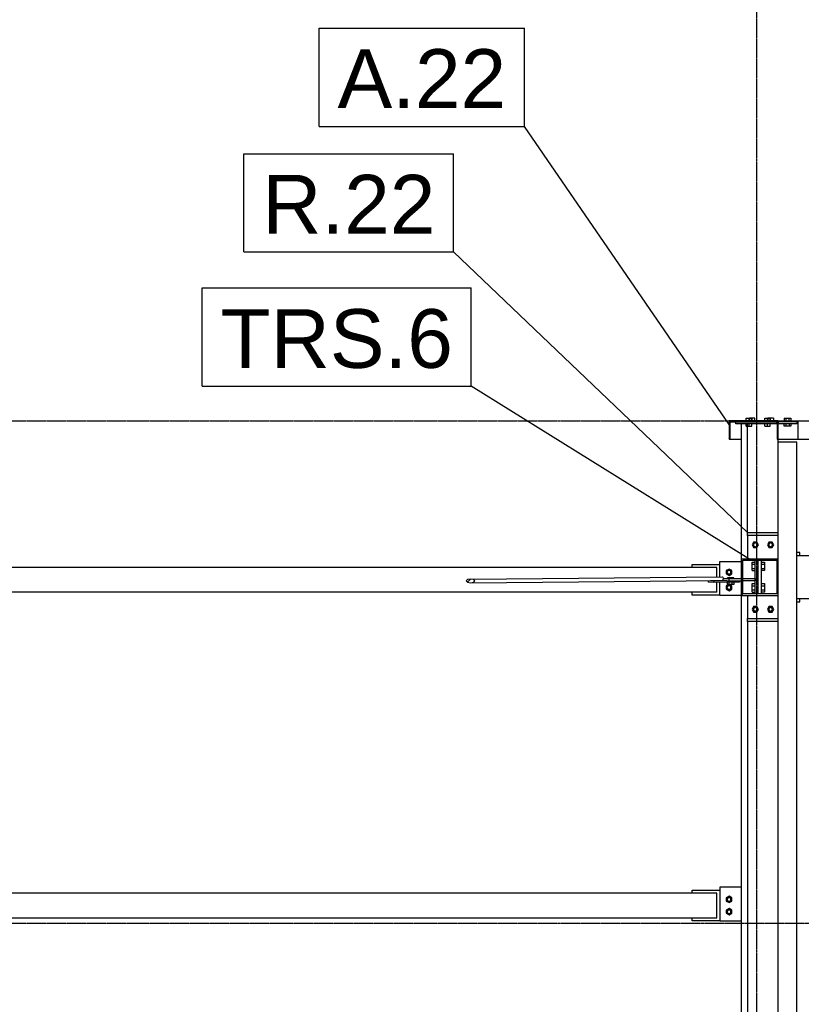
# Model space of a CAD drawing. Header units: millimetres. Extents: x 0 to 59400, y 0 to 42000.
# Tile 11 of 40: x 22474 to 25018, y 15967 to 19172. Entities that reach past the tile are written whole.
import ezdxf

# ---------------------------------------------------------------- set-up
doc = ezdxf.new("R2010")
doc.units = ezdxf.units.MM
doc.linetypes.add('DXK_LINE_DOT3', pattern=[5.9187, 2.979, -0.9799, 0.9799, -0.9799])
for name, color, linetype in [('TS_INNE_OBIEKTY', 7, 'Continuous'), ('TS_LINIE_WIDOCZNE', 7, 'Continuous'), ('TS_OPISY', 7, 'Continuous'), ('TS_OPISY_LINIE', 7, 'Continuous'), ('TS_OPISY_RAMKA', 7, 'Continuous'), ('TS_WYPELNIENIE', 7, 'Continuous')]:
    doc.layers.add(name, color=color, linetype=linetype)
doc.styles.add('Arial', font='ARIAL.TTF', dxfattribs={"height": 0.2})

# ---------------------------------------------------------------- blocks, each defined once
blk = doc.blocks.new('Part-293000867-1714 - 1320')
at = {"layer": 'TS_LINIE_WIDOCZNE', "color": 1, "linetype": 'Continuous'}
for p, q in [((24822.6, 16348.1), (24752.6, 16348.1)), ((24752.6, 16348.1), (24752.6, 16238.1)), ((24752.6, 16238.1), (24822.6, 16238.1))]:
    blk.add_line(p, q, dxfattribs=at)
blk = doc.blocks.new('Part-293000867-2110 - 1320')
at = {"layer": 'TS_LINIE_WIDOCZNE', "color": 1, "linetype": 'Continuous'}
for p, q in [((24715.8, 17340.5), (24715.8, 17346.2)), ((24732.8, 17339.9), (24715.8, 17340.5)), ((24722, 17346.3), (24732.8, 17345.9)), ((24732.8, 17345.9), (24775.3, 17346.4)), ((24732.8, 17345.9), (24732.8, 17339.9)), ((24809.7, 17340.7), (24732.8, 17339.9)), ((24809.7, 17344.9), (24809.7, 17340.7)), ((24816.9, 17341.1), (24809.7, 17340.7)), ((24816.9, 17344.9), (24816.9, 17341.1))]:
    blk.add_line(p, q, dxfattribs=at)
blk = doc.blocks.new('Part-293000867-1577 - 1320')
at = {"layer": 'TS_LINIE_WIDOCZNE', "color": 1, "linetype": 'Continuous'}
for p, q in [((24842.6, 17502.2), (24842.6, 17856.1)), ((24937.6, 17856.1), (24938.6, 17856.1)), ((24942.6, 17502.2), (24942.6, 17856.1)), ((24842.6, 17502.2), (24942.6, 17502.2))]:
    blk.add_line(p, q, dxfattribs=at)
blk = doc.blocks.new('GridLine-293000867-2152 - 1320')
at = {"layer": 'TS_INNE_OBIEKTY', "color": 4, "linetype": 'DXK_LINE_DOT3'}
blk.add_line((4870.4, 16231.1), (43490, 16231.1), dxfattribs=at)
blk = doc.blocks.new('GridLine-293000867-2146 - 1320')
at = {"layer": 'TS_INNE_OBIEKTY', "color": 4, "linetype": 'DXK_LINE_DOT3'}
blk.add_line((24872.6, 11596.1), (24872.6, 19386.8), dxfattribs=at)
blk = doc.blocks.new('Bolt-293000867-1659 - 1320')
at = {"layer": 'TS_INNE_OBIEKTY', "color": 1, "linetype": 'Continuous'}
for p, q in [((24857.6, 17378.4), (24857.6, 17406.1)), ((24857.6, 17406.1), (24867.6, 17406.1)), ((24887.6, 17406.1), (24897.6, 17406.1)), ((24897.6, 17406.1), (24897.6, 17378.4)), ((24857.6, 17399.2), (24867.6, 17399.2)), ((24857.6, 17385.3), (24867.6, 17385.3)), ((24857.6, 17378.4), (24867.6, 17378.4)), ((24887.6, 17399.2), (24897.6, 17399.2)), ((24887.6, 17385.3), (24897.6, 17385.3)), ((24897.6, 17378.4), (24887.6, 17378.4)), ((24857.6, 17308.4), (24857.6, 17336.1)), ((24857.6, 17336.1), (24867.6, 17336.1)), ((24857.6, 17329.2), (24867.6, 17329.2)), ((24857.6, 17315.3), (24867.6, 17315.3)), ((24857.6, 17308.4), (24867.6, 17308.4)), ((24887.6, 17336.1), (24897.6, 17336.1)), ((24887.6, 17329.2), (24897.6, 17329.2)), ((24887.6, 17315.3), (24897.6, 17315.3)), ((24897.6, 17308.4), (24887.6, 17308.4)), ((24897.6, 17336.1), (24897.6, 17308.4))]:
    blk.add_line(p, q, dxfattribs=at)
blk = doc.blocks.new('Part-293000867-1625 - 1320')
at = {"layer": 'TS_LINIE_WIDOCZNE', "color": 1, "linetype": 'Continuous'}
for p, q in [((25002.6, 17862.1), (24942.6, 17862.1)), ((24942.6, 17862.1), (24942.6, 17856.1)), ((25002.6, 17856.1), (24942.6, 17856.1)), ((25002.6, 17862.1), (25002.6, 17856.1))]:
    blk.add_line(p, q, dxfattribs=at)
blk = doc.blocks.new('Bolt-293000867-1629 - 1320')
at = {"layer": 'TS_INNE_OBIEKTY', "color": 1, "linetype": 'Continuous'}
for p, q in [((24866.6, 17874), (24848.6, 17874)), ((24848.6, 17874), (24848.6, 17866.1)), ((24857.6, 17866.1), (24857.6, 17874)), ((24866.6, 17866.1), (24866.6, 17874)), ((24926.6, 17874), (24908.6, 17874)), ((24908.6, 17874), (24908.6, 17866.1)), ((24917.6, 17866.1), (24917.6, 17874)), ((24926.6, 17874), (24926.6, 17866.1))]:
    blk.add_line(p, q, dxfattribs=at)
blk = doc.blocks.new('Part-293000867-1485 - 1320')
at = {"layer": 'TS_LINIE_WIDOCZNE', "color": 1, "linetype": 'Continuous'}
for p, q in [((24942.6, 17866.1), (25755.4, 17866.1)), ((24942.6, 17862.1), (24942.6, 17862.1)), ((25002.6, 17862.1), (25007.6, 17862.1)), ((25007.6, 17806.1), (25007.6, 17866.1)), ((24786.6, 17806.1), (24822.6, 17806.1)), ((24942.6, 17806.1), (25610.4, 17806.1))]:
    blk.add_line(p, q, dxfattribs=at)
blk = doc.blocks.new('Part-293000867-1653 - 1320')
at = {"layer": 'TS_LINIE_WIDOCZNE', "color": 1, "linetype": 'Continuous'}
for p, q in [((25012.6, 17437.2), (25002.6, 17437.2)), ((25012.6, 17437.2), (25012.6, 17437.2)), ((25012.6, 17427.2), (25012.6, 17437.2)), ((25002.6, 17277.2), (25012.6, 17277.2)), ((25012.6, 17277.2), (25012.6, 17287.2)), ((25012.6, 17277.2), (25012.6, 17277.2))]:
    blk.add_line(p, q, dxfattribs=at)
blk = doc.blocks.new('Part-293000867-1657 - 1320')
at = {"layer": 'TS_LINIE_WIDOCZNE', "color": 1, "linetype": 'Continuous'}
blk.add_line((24867.6, 17302.2), (24867.6, 17412.2), dxfattribs=at)
blk = doc.blocks.new('Part-293000867-1530 - 1320')
at = {"layer": 'TS_LINIE_WIDOCZNE', "color": 1, "linetype": 'Continuous'}
for p, q in [((24822.6, 17417.2), (24822.6, 17856.1)), ((24822.6, 13076.1), (24822.6, 17297.2))]:
    blk.add_line(p, q, dxfattribs=at)
blk = doc.blocks.new('Part-293000867-1531 - 1320')
at = {"layer": 'TS_LINIE_WIDOCZNE', "color": 1, "linetype": 'Continuous'}
for p, q in [((24942.6, 17212.2), (24842.6, 17212.2)), ((24842.6, 17212.2), (24842.6, 13076.1)), ((24942.6, 13076.1), (24942.6, 17212.2))]:
    blk.add_line(p, q, dxfattribs=at)
blk = doc.blocks.new('Part-293000867-1533 - 1320')
at = {"layer": 'TS_WYPELNIENIE', "linetype": 'Continuous'}
h = blk.add_hatch(dxfattribs=at)
h.set_pattern_fill('', color=256, scale=70, style=0, pattern_type=0)
h.set_pattern_definition([(45, (24782.59, 17806.1), (-157.15, 157.15), [])])
h.paths.add_polyline_path([(24782.6, 17866.1), (24782.6, 17806.1), (24786.6, 17806.1), (24786.6, 17862.1), (24938.6, 17862.1), (24938.6, 17806.1), (24942.6, 17806.1), (24942.6, 17866.1)])
at = {"layer": 'TS_INNE_OBIEKTY', "color": 1, "linetype": 'Continuous'}
for p, q in [((24942.6, 17866.1), (24782.6, 17866.1)), ((24782.6, 17866.1), (24782.6, 17806.1)), ((24786.6, 17806.1), (24786.6, 17862.1)), ((24786.6, 17862.1), (24938.6, 17862.1)), ((24938.6, 17862.1), (24938.6, 17806.1)), ((24942.6, 17806.1), (24942.6, 17866.1)), ((24782.6, 17806.1), (24786.6, 17806.1)), ((24938.6, 17806.1), (24942.6, 17806.1))]:
    blk.add_line(p, q, dxfattribs=at)
at = {"layer": 'TS_LINIE_WIDOCZNE', "color": 1, "linetype": 'Continuous'}
for p, q in [((24782.6, 17866.1), (24782.6, 17866.1)), ((24786.6, 17862.1), (24786.6, 17862.1)), ((24938.6, 17862.1), (24938.6, 17862.1)), ((24942.6, 17866.1), (24942.6, 17866.1)), ((24782.6, 17806.1), (24782.6, 17806.1)), ((24786.6, 17806.1), (24786.6, 17806.1)), ((24938.6, 17806.1), (24938.6, 17806.1)), ((24942.6, 17806.1), (24942.6, 17806.1))]:
    blk.add_line(p, q, dxfattribs=at)
blk = doc.blocks.new('Part-293000867-1534 - 1320')
at = {"layer": 'TS_WYPELNIENIE', "linetype": 'Continuous'}
h = blk.add_hatch(dxfattribs=at)
h.set_pattern_fill('', color=256, scale=70, style=0, pattern_type=0)
h.set_pattern_definition([(45, (24822.6, 17297.25), (-157.15, 157.15), [])])
h.paths.add_polyline_path([(24822.6, 17417.2), (24822.6, 17297.2), (24942.6, 17297.2), (24942.6, 17417.2)])
h.paths.add_polyline_path([(24937.6, 17302.2), (24827.6, 17302.2), (24827.6, 17412.2), (24937.6, 17412.2)])
at = {"layer": 'TS_INNE_OBIEKTY', "color": 1, "linetype": 'Continuous'}
for p, q in [((24822.6, 17417.2), (24942.6, 17417.2)), ((24822.6, 17297.2), (24822.6, 17417.2)), ((24827.6, 17412.2), (24937.6, 17412.2)), ((24827.6, 17302.2), (24827.6, 17412.2)), ((24937.6, 17412.2), (24937.6, 17302.2)), ((24942.6, 17297.2), (24942.6, 17417.2)), ((24822.6, 17297.2), (24942.6, 17297.2)), ((24937.6, 17302.2), (24827.6, 17302.2))]:
    blk.add_line(p, q, dxfattribs=at)
blk = doc.blocks.new('Part-293000867-1535 - 1320')
at = {"layer": 'TS_LINIE_WIDOCZNE', "color": 1, "linetype": 'Continuous'}
for p, q in [((24742.6, 16328.1), (19318.2, 16328.1)), ((24742.6, 16248.1), (24742.6, 16328.1)), ((19318.2, 16248.1), (24742.6, 16248.1))]:
    blk.add_line(p, q, dxfattribs=at)
blk = doc.blocks.new('Part-293000867-1538 - 1320')
at = {"layer": 'TS_LINIE_WIDOCZNE', "color": 1, "linetype": 'Continuous'}
for p, q in [((24742.6, 17388.1), (19318.2, 17388.1)), ((24742.6, 17358.5), (24742.6, 17388.1)), ((24742.6, 17308.1), (24742.6, 17340)), ((24742.6, 17308.1), (19318.2, 17308.1))]:
    blk.add_line(p, q, dxfattribs=at)
blk = doc.blocks.new('Bolt-293000867-1626 - 1320')
at = {"layer": 'TS_INNE_OBIEKTY', "color": 1, "linetype": 'Continuous'}
for p, q in [((24962.2, 17874), (24983, 17874)), ((24962.2, 17874), (24962.2, 17866.1)), ((24962.2, 17848.2), (24962.2, 17856.1)), ((24967.4, 17874), (24967.4, 17866.1)), ((24967.4, 17856.1), (24967.4, 17848.2)), ((24977.8, 17866.1), (24977.8, 17874)), ((24977.8, 17856.1), (24977.8, 17848.2)), ((24983, 17874), (24983, 17866.1)), ((24983, 17856.1), (24983, 17848.2)), ((24983, 17848.2), (24962.2, 17848.2))]:
    blk.add_line(p, q, dxfattribs=at)
blk = doc.blocks.new('Part-293000867-1654 - 1320')
at = {"layer": 'TS_LINIE_WIDOCZNE', "color": 1, "linetype": 'Continuous'}
for p, q in [((25002.6, 17427.2), (25142.6, 17427.2)), ((25142.6, 17417.2), (25142.6, 17427.2)), ((25002.6, 17287.2), (25142.6, 17287.2)), ((25142.6, 17287.2), (25142.6, 17297.2))]:
    blk.add_line(p, q, dxfattribs=at)
blk = doc.blocks.new('Part-293000867-1658 - 1320')
at = {"layer": 'TS_LINIE_WIDOCZNE', "color": 1, "linetype": 'Continuous'}
for p, q in [((24877.6, 17302.2), (24877.6, 17412.2)), ((24887.6, 17302.2), (24887.6, 17412.2))]:
    blk.add_line(p, q, dxfattribs=at)
blk = doc.blocks.new('Part-293000867-1710 - 1320')
at = {"layer": 'TS_LINIE_WIDOCZNE', "color": 1, "linetype": 'Continuous'}
for p, q in [((24752.6, 17408.1), (24822.6, 17408.1)), ((24752.6, 17358.5), (24752.6, 17408.1)), ((24752.6, 17298.1), (24752.6, 17340.1)), ((24752.6, 17298.1), (24822.6, 17298.1))]:
    blk.add_line(p, q, dxfattribs=at)
blk = doc.blocks.new('Part-293000867-1711 - 1320')
at = {"layer": 'TS_LINIE_WIDOCZNE', "color": 1, "linetype": 'Continuous'}
for p, q in [((24662.6, 17398.1), (24752.6, 17398.1)), ((24662.6, 17388.1), (24662.6, 17398.1)), ((24662.6, 17298.1), (24662.6, 17308.1)), ((24752.6, 17298.1), (24662.6, 17298.1))]:
    blk.add_line(p, q, dxfattribs=at)
blk = doc.blocks.new('Bolt-293000867-1712 - 1320')
at = {"layer": 'TS_INNE_OBIEKTY', "color": 1, "linetype": 'Continuous'}
for p, q in [((24782.6, 17383.5), (24773.6, 17378.3)), ((24773.6, 17378.3), (24773.6, 17367.9)), ((24791.6, 17378.3), (24782.6, 17383.5)), ((24791.6, 17367.9), (24791.6, 17378.3)), ((24773.6, 17367.9), (24782.6, 17362.7)), ((24782.6, 17362.7), (24791.6, 17367.9)), ((24782.6, 17333.5), (24773.6, 17328.3)), ((24773.6, 17328.3), (24773.6, 17317.9)), ((24773.6, 17317.9), (24782.6, 17312.7)), ((24791.6, 17328.3), (24782.6, 17333.5)), ((24782.6, 17312.7), (24791.6, 17317.9)), ((24791.6, 17317.9), (24791.6, 17328.3))]:
    blk.add_line(p, q, dxfattribs=at)
for centre, radius, start, end in [((24782.6, 17373.1), 7, 18, 198), ((24782.6, 17373.1), 7, 198, 18), ((24782.6, 17373.1), 6, 90, 270), ((24782.6, 17373.1), 6, 270, 90), ((24782.6, 17323.1), 7, 18, 198), ((24782.6, 17323.1), 7, 198, 18), ((24782.6, 17323.1), 6, 90, 270), ((24782.6, 17323.1), 6, 270, 90)]:
    blk.add_arc(centre, radius, start, end, dxfattribs=at)
blk = doc.blocks.new('Part-293000867-1715 - 1320')
at = {"layer": 'TS_LINIE_WIDOCZNE', "color": 1, "linetype": 'Continuous'}
for p, q in [((24662.6, 16338.1), (24752.6, 16338.1)), ((24662.6, 16328.1), (24662.6, 16338.1)), ((24662.6, 16238.1), (24662.6, 16248.1)), ((24752.6, 16238.1), (24662.6, 16238.1))]:
    blk.add_line(p, q, dxfattribs=at)
blk = doc.blocks.new('Bolt-293000867-1716 - 1320')
at = {"layer": 'TS_INNE_OBIEKTY', "color": 1, "linetype": 'Continuous'}
for p, q in [((24782.6, 16318.5), (24773.6, 16313.3)), ((24773.6, 16313.3), (24773.6, 16302.9)), ((24791.6, 16313.3), (24782.6, 16318.5)), ((24791.6, 16302.9), (24791.6, 16313.3)), ((24773.6, 16302.9), (24782.6, 16297.7)), ((24782.6, 16297.7), (24791.6, 16302.9)), ((24782.6, 16278.5), (24773.6, 16273.3)), ((24773.6, 16273.3), (24773.6, 16262.9)), ((24773.6, 16262.9), (24782.6, 16257.7)), ((24791.6, 16273.3), (24782.6, 16278.5)), ((24782.6, 16257.7), (24791.6, 16262.9)), ((24791.6, 16262.9), (24791.6, 16273.3))]:
    blk.add_line(p, q, dxfattribs=at)
for centre, radius, start, end in [((24782.6, 16308.1), 7, 18, 198), ((24782.6, 16308.1), 6, 90, 270), ((24782.6, 16308.1), 6, 270, 90), ((24782.6, 16308.1), 7, 198, 18), ((24782.6, 16268.1), 7, 18, 198), ((24782.6, 16268.1), 7, 198, 18), ((24782.6, 16268.1), 6, 90, 270), ((24782.6, 16268.1), 6, 270, 90)]:
    blk.add_arc(centre, radius, start, end, dxfattribs=at)
blk = doc.blocks.new('Part-293000867-1894 - 1320')
at = {"layer": 'TS_LINIE_WIDOCZNE', "color": 1, "linetype": 'Continuous'}
for p, q in [((25002.6, 17796.1), (24942.6, 17796.1)), ((25002.6, 13166.1), (25002.6, 17796.1))]:
    blk.add_line(p, q, dxfattribs=at)
blk = doc.blocks.new('Part-293000867-1896 - 1320')
at = {"layer": 'TS_LINIE_WIDOCZNE', "color": 1, "linetype": 'Continuous'}
for p, q in [((24842.6, 17297.2), (24842.6, 17222.2)), ((24942.6, 17222.2), (24942.6, 17297.2)), ((24842.6, 17222.2), (24942.6, 17222.2))]:
    blk.add_line(p, q, dxfattribs=at)
blk = doc.blocks.new('Part-293000867-1897 - 1320')
at = {"layer": 'TS_LINIE_WIDOCZNE', "color": 1, "linetype": 'Continuous'}
for p, q in [((24842.6, 17212.2), (24842.6, 17222.2)), ((24942.6, 17212.2), (24942.6, 17222.2))]:
    blk.add_line(p, q, dxfattribs=at)
blk = doc.blocks.new('Bolt-293000867-1898 - 1320')
at = {"layer": 'TS_INNE_OBIEKTY', "color": 1, "linetype": 'Continuous'}
for p, q in [((24862.4, 17261.2), (24857.2, 17252.2)), ((24857.2, 17252.2), (24862.4, 17243.2)), ((24872.8, 17261.2), (24862.4, 17261.2)), ((24862.4, 17243.2), (24872.8, 17243.2)), ((24878, 17252.2), (24872.8, 17261.2)), ((24872.8, 17243.2), (24878, 17252.2)), ((24912.4, 17261.2), (24907.2, 17252.2)), ((24907.2, 17252.2), (24912.4, 17243.2)), ((24922.8, 17261.2), (24912.4, 17261.2)), ((24912.4, 17243.2), (24922.8, 17243.2)), ((24928, 17252.2), (24922.8, 17261.2)), ((24922.8, 17243.2), (24928, 17252.2))]:
    blk.add_line(p, q, dxfattribs=at)
for centre, radius, start, end in [((24867.6, 17252.2), 7, 108, 288), ((24867.6, 17252.2), 6, 0, 180), ((24867.6, 17252.2), 6, 180, 0), ((24867.6, 17252.2), 7, 288, 108), ((24917.6, 17252.2), 7, 108, 288), ((24917.6, 17252.2), 6, 0, 180), ((24917.6, 17252.2), 6, 180, 0), ((24917.6, 17252.2), 7, 288, 108)]:
    blk.add_arc(centre, radius, start, end, dxfattribs=at)
blk = doc.blocks.new('Part-293000867-1900 - 1320')
at = {"layer": 'TS_LINIE_WIDOCZNE', "color": 1, "linetype": 'Continuous'}
for p, q in [((24942.6, 17492.2), (24842.6, 17492.2)), ((24842.6, 17492.2), (24842.6, 17417.2)), ((24942.6, 17417.2), (24942.6, 17492.2))]:
    blk.add_line(p, q, dxfattribs=at)
blk = doc.blocks.new('Part-293000867-1901 - 1320')
at = {"layer": 'TS_LINIE_WIDOCZNE', "color": 1, "linetype": 'Continuous'}
for p, q in [((24842.6, 17492.2), (24842.6, 17502.2)), ((24942.6, 17492.2), (24942.6, 17502.2))]:
    blk.add_line(p, q, dxfattribs=at)
blk = doc.blocks.new('Bolt-293000867-1902 - 1320')
at = {"layer": 'TS_INNE_OBIEKTY', "color": 1, "linetype": 'Continuous'}
for p, q in [((24862.4, 17471.2), (24857.2, 17462.2)), ((24872.8, 17471.2), (24862.4, 17471.2)), ((24878, 17462.2), (24872.8, 17471.2)), ((24912.4, 17471.2), (24907.2, 17462.2)), ((24922.8, 17471.2), (24912.4, 17471.2)), ((24928, 17462.2), (24922.8, 17471.2)), ((24857.2, 17462.2), (24862.4, 17453.2)), ((24862.4, 17453.2), (24872.8, 17453.2)), ((24872.8, 17453.2), (24878, 17462.2)), ((24907.2, 17462.2), (24912.4, 17453.2)), ((24912.4, 17453.2), (24922.8, 17453.2)), ((24922.8, 17453.2), (24928, 17462.2))]:
    blk.add_line(p, q, dxfattribs=at)
for centre, radius, start, end in [((24867.6, 17462.2), 7, 108, 288), ((24867.6, 17462.2), 6, 0, 180), ((24867.6, 17462.2), 7, 288, 108), ((24917.6, 17462.2), 7, 108, 288), ((24917.6, 17462.2), 6, 0, 180), ((24917.6, 17462.2), 7, 288, 108), ((24867.6, 17462.2), 6, 180, 0), ((24917.6, 17462.2), 6, 180, 0)]:
    blk.add_arc(centre, radius, start, end, dxfattribs=at)
blk = doc.blocks.new('Part-293000867-1903 - 1320')
at = {"layer": 'TS_LINIE_WIDOCZNE', "color": 1, "linetype": 'Continuous'}
for p, q in [((24804.6, 17856.1), (24804.6, 17862.1)), ((24937.6, 17856.1), (24804.6, 17856.1)), ((24937.6, 17856.1), (24937.6, 17862.1)), ((24937.6, 17856.1), (24937.6, 17862.1)), ((24937.6, 17856.1), (24937.6, 17856.1))]:
    blk.add_line(p, q, dxfattribs=at)
blk = doc.blocks.new('Bolt-293000867-1905 - 1320')
at = {"layer": 'TS_INNE_OBIEKTY', "color": 1, "linetype": 'Continuous'}
for p, q in [((24838.6, 17874), (24856.6, 17874)), ((24838.6, 17866.1), (24838.6, 17874)), ((24838.6, 17866.1), (24838.6, 17874)), ((24838.6, 17848.2), (24838.6, 17856.1)), ((24838.6, 17848.2), (24838.6, 17856.1)), ((24847.6, 17866.1), (24847.6, 17874)), ((24847.6, 17848.2), (24847.6, 17856.1)), ((24856.6, 17866.1), (24856.6, 17874)), ((24856.6, 17866.1), (24856.6, 17874)), ((24856.6, 17848.2), (24856.6, 17856.1)), ((24856.6, 17848.2), (24856.6, 17856.1)), ((24898.6, 17874), (24916.6, 17874)), ((24898.6, 17866.1), (24898.6, 17874)), ((24898.6, 17866.1), (24898.6, 17874)), ((24898.6, 17848.2), (24898.6, 17856.1)), ((24898.6, 17848.2), (24898.6, 17856.1)), ((24907.6, 17866.1), (24907.6, 17874)), ((24907.6, 17848.2), (24907.6, 17856.1)), ((24916.6, 17866.1), (24916.6, 17874)), ((24916.6, 17866.1), (24916.6, 17874)), ((24916.6, 17848.2), (24916.6, 17856.1)), ((24916.6, 17848.2), (24916.6, 17856.1)), ((24838.6, 17848.2), (24856.6, 17848.2)), ((24898.6, 17848.2), (24916.6, 17848.2))]:
    blk.add_line(p, q, dxfattribs=at)
blk = doc.blocks.new('Part-293000867-1979 - 1320')
at = {"layer": 'TS_WYPELNIENIE', "linetype": 'Continuous'}
h = blk.add_hatch(dxfattribs=at)
h.set_pattern_fill('', color=256, scale=70, style=0, pattern_type=0)
h.set_pattern_definition([(45, (23931, 17340.45), (-157.15, 157.15), [])])
h.paths.add_polyline_path([(23927, 17344.7), (23931, 17340.4), (23940.9, 17338.7), (23950.9, 17340.5), (23955.2, 17344.7), (23951.3, 17348.9), (23941.4, 17350.7), (23931.4, 17348.9)])
at = {"layer": 'TS_INNE_OBIEKTY', "color": 1, "linetype": 'Continuous'}
for p, q in [((23931.4, 17348.9), (23927, 17344.7)), ((23927, 17344.7), (23931, 17340.4)), ((23931, 17340.4), (23940.9, 17338.7)), ((23941.4, 17350.7), (23931.4, 17348.9)), ((23940.9, 17338.7), (23950.9, 17340.5)), ((23951.3, 17348.9), (23941.4, 17350.7)), ((23950.9, 17340.5), (23955.2, 17344.7)), ((23955.2, 17344.7), (23951.3, 17348.9))]:
    blk.add_line(p, q, dxfattribs=at)
at = {"layer": 'TS_LINIE_WIDOCZNE', "color": 1, "linetype": 'Continuous'}
for p, q in [((23940.9, 17338.7), (24760.3, 17346.6)), ((23941.4, 17350.7), (24760.5, 17358.6)), ((24760.5, 17358.6), (24762.3, 17356.8)), ((24760.6, 17346.8), (24762.3, 17348.3)), ((24762.3, 17356.8), (24763, 17352.5)), ((24763, 17352.5), (24762.3, 17348.3))]:
    blk.add_line(p, q, dxfattribs=at)
blk = doc.blocks.new('Bolt-293000867-2111 - 1320')
at = {"layer": 'TS_INNE_OBIEKTY', "color": 1, "linetype": 'Continuous'}
for p, q in [((24783.4, 17354.6), (24777.3, 17354.4)), ((24777.3, 17354.4), (24781.5, 17354.2)), ((24777.3, 17352.9), (24777.3, 17354.4)), ((24777.3, 17333.4), (24777.3, 17340.4)), ((24781.5, 17354.2), (24791.8, 17354.1)), ((24781.5, 17352.9), (24781.5, 17354.2)), ((24781.5, 17340.4), (24781.5, 17333.2)), ((24793.7, 17354.6), (24783.4, 17354.6)), ((24791.8, 17354.1), (24797.9, 17354.3)), ((24791.8, 17352.9), (24791.8, 17354.1)), ((24791.8, 17340.5), (24791.8, 17333.1)), ((24797.9, 17354.3), (24793.7, 17354.6)), ((24797.9, 17352.9), (24797.9, 17354.3)), ((24798, 17340.6), (24798, 17333.3)), ((24781.5, 17333.2), (24777.3, 17333.4)), ((24791.8, 17333.1), (24781.5, 17333.2)), ((24798, 17333.3), (24791.8, 17333.1))]:
    blk.add_line(p, q, dxfattribs=at)
blk = doc.blocks.new('Part-293000867-2081 - 1320')
at = {"layer": 'TS_LINIE_WIDOCZNE', "color": 1, "linetype": 'Continuous'}
for p, q in [((24763, 17352.9), (24822.6, 17352.9)), ((24775.3, 17344.9), (24822.6, 17344.9)), ((24782.6, 17344.9), (24782.6, 17352.9)), ((24827.6, 17352.9), (24867.6, 17352.9)), ((24867.6, 17344.9), (24827.6, 17344.9)), ((24867.6, 17352.9), (24867.6, 17344.9))]:
    blk.add_line(p, q, dxfattribs=at)
blk = doc.blocks.new('GridLine-293000867-2153 - 1320')
at = {"layer": 'TS_INNE_OBIEKTY', "color": 4, "linetype": 'DXK_LINE_DOT3'}
blk.add_line((4870.4, 17866.1), (43490, 17866.1), dxfattribs=at)
blk = doc.blocks.new('Mark-293000867-2434 - 1320')
at = {"layer": 'TS_OPISY_LINIE', "linetype": 'Continuous'}
blk.add_line((24846.9, 17416.8), (23943, 17978.2), dxfattribs=at)
at = {"layer": 'TS_OPISY_RAMKA', "linetype": 'Continuous'}
for p, q in [((23067.5, 18298.2), (23943, 18298.2)), ((23067.5, 17978.2), (23067.5, 18298.2)), ((23943, 17978.2), (23943, 18298.2)), ((23067.5, 17978.2), (23943, 17978.2))]:
    blk.add_line(p, q, dxfattribs=at)
blk.add_wipeout([(23883, 18038.2), (23883, 18238.2), (23127.5, 18238.2), (23127.5, 18038.2)]).dxf.layer = 'TS_OPISY_LINIE'
blk.add_wipeout([(23883, 18038.2), (23883, 18238.2), (23127.5, 18238.2), (23127.5, 18038.2)]).dxf.layer = 'TS_OPISY_LINIE'
at = {"layer": 'TS_OPISY', "style": 'Arial'}
blk.add_text('TRS.6', height=191.02, dxfattribs=at).set_placement((23127.5, 18038.2))
blk = doc.blocks.new('Mark-293000867-2454 - 1320')
at = {"layer": 'TS_OPISY_LINIE', "linetype": 'Continuous'}
blk.add_line((24842.6, 17502.2), (23886.1, 18415.4), dxfattribs=at)
at = {"layer": 'TS_OPISY_RAMKA', "linetype": 'Continuous'}
for p, q in [((23203.1, 18735.4), (23886.1, 18735.4)), ((23203.1, 18415.4), (23203.1, 18735.4)), ((23886.1, 18415.4), (23886.1, 18735.4)), ((23203.1, 18415.4), (23886.1, 18415.4))]:
    blk.add_line(p, q, dxfattribs=at)
blk.add_wipeout([(23826.1, 18475.4), (23826.1, 18675.4), (23263.1, 18675.4), (23263.1, 18475.4)]).dxf.layer = 'TS_OPISY_LINIE'
blk.add_wipeout([(23826.1, 18475.4), (23826.1, 18675.4), (23263.1, 18675.4), (23263.1, 18475.4)]).dxf.layer = 'TS_OPISY_LINIE'
at = {"layer": 'TS_OPISY', "style": 'Arial'}
blk.add_text('R.22', height=191.02, dxfattribs=at).set_placement((23263.1, 18475.4))
blk = doc.blocks.new('Mark-293000867-2433 - 1320')
at = {"layer": 'TS_OPISY_LINIE', "linetype": 'Continuous'}
blk.add_line((24783.1, 17853.8), (24116.6, 18824.4), dxfattribs=at)
at = {"layer": 'TS_OPISY_RAMKA', "linetype": 'Continuous'}
for p, q in [((23448.3, 19144.4), (24116.6, 19144.4)), ((23448.3, 18824.4), (23448.3, 19144.4)), ((24116.6, 18824.4), (24116.6, 19144.4)), ((23448.3, 18824.4), (24116.6, 18824.4))]:
    blk.add_line(p, q, dxfattribs=at)
blk.add_wipeout([(24056.6, 18884.4), (24056.6, 19084.4), (23508.3, 19084.4), (23508.3, 18884.4)]).dxf.layer = 'TS_OPISY_LINIE'
blk.add_wipeout([(24056.6, 18884.4), (24056.6, 19084.4), (23508.3, 19084.4), (23508.3, 18884.4)]).dxf.layer = 'TS_OPISY_LINIE'
at = {"layer": 'TS_OPISY', "style": 'Arial'}
blk.add_text('A.22', height=191.02, dxfattribs=at).set_placement((23508.3, 18884.4))

msp = doc.modelspace()

# ---------------------------------------------------------------- block references
for name in ['GridLine-293000867-2146 - 1320', 'GridLine-293000867-2153 - 1320', 'Part-293000867-1533 - 1320', 'Part-293000867-1485 - 1320', 'Part-293000867-1903 - 1320', 'Part-293000867-1530 - 1320', 'Bolt-293000867-1905 - 1320', 'Part-293000867-1577 - 1320', 'Bolt-293000867-1629 - 1320', 'Part-293000867-1625 - 1320', 'Bolt-293000867-1626 - 1320', 'Part-293000867-1894 - 1320', 'Part-293000867-1901 - 1320', 'Part-293000867-1900 - 1320', 'Bolt-293000867-1902 - 1320', 'Part-293000867-1653 - 1320', 'Part-293000867-1710 - 1320', 'Part-293000867-1534 - 1320', 'Bolt-293000867-1659 - 1320', 'Part-293000867-1657 - 1320', 'Part-293000867-1658 - 1320', 'Part-293000867-1654 - 1320', 'Part-293000867-1538 - 1320', 'Part-293000867-1711 - 1320', 'Bolt-293000867-1712 - 1320', 'Part-293000867-1979 - 1320', 'Part-293000867-2110 - 1320', 'Part-293000867-2081 - 1320', 'Bolt-293000867-2111 - 1320', 'Part-293000867-1896 - 1320', 'Bolt-293000867-1898 - 1320', 'Part-293000867-1897 - 1320', 'Part-293000867-1531 - 1320', 'GridLine-293000867-2152 - 1320', 'Part-293000867-1714 - 1320', 'Part-293000867-1535 - 1320', 'Part-293000867-1715 - 1320', 'Bolt-293000867-1716 - 1320']:
    msp.add_blockref(name, (0, 0))

# ---------------------------------------------------------------- next in the draw order: block references
msp.add_blockref('Mark-293000867-2434 - 1320', (0, 0))

# ---------------------------------------------------------------- next in the draw order: block references
msp.add_blockref('Mark-293000867-2454 - 1320', (0, 0))

# ---------------------------------------------------------------- next in the draw order: block references
msp.add_blockref('Mark-293000867-2433 - 1320', (0, 0))

doc.saveas('drawing.dxf')
